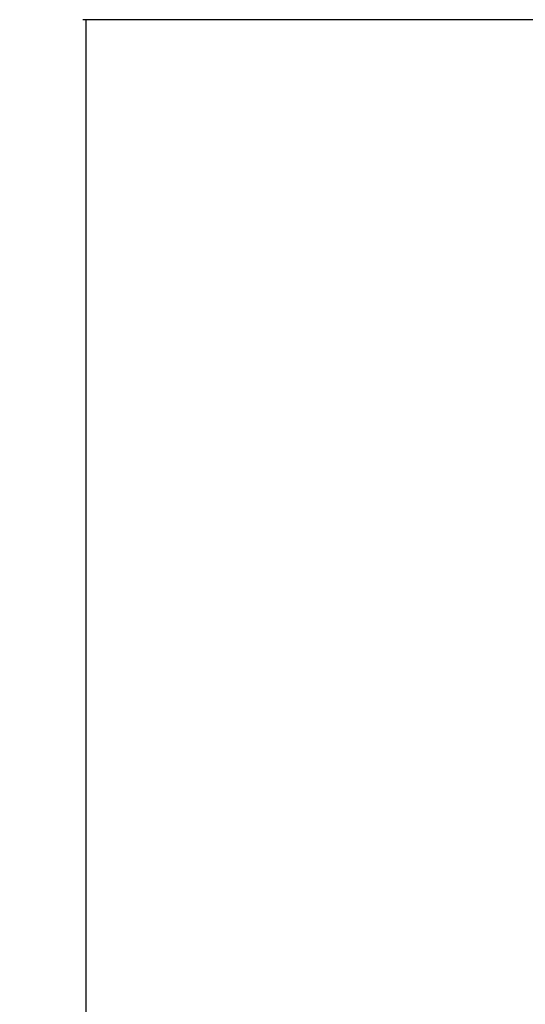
# Paper-space layout 'In-Ground Anchor' of a CAD drawing. Header units: millimetres. Extents: x 1903 to 18395, y 314 to 15846.
# Tile 3 of 52: x 1903 to 3034, y 5120 to 7324. Entities that reach past the tile are written whole.
import ezdxf

# ---------------------------------------------------------------- set-up
doc = ezdxf.new("R2010")
doc.units = ezdxf.units.MM
doc.layers.add('COMPONENT_GEOMETRY', color=7, linetype='Continuous')
doc.styles.add('SLDTEXTSTYLE1', font='TXT', dxfattribs={"width": 0.75})
doc.dimstyles.new('SLDDIMSTYLE0', dxfattribs={"dimtxt": 100, "dimasz": 6.604, "dimexe": 0, "dimexo": 0.0625, "dimgap": 25, "dimtad": 0, "dimtih": 1, "dimtoh": 1, "dimdec": 0, "dimlfac": 0.5, "dimrnd": 1e-09, "dimzin": 12, "dimdsep": 46, "dimtxsty": 'SLDTEXTSTYLE1', "dimsah": 1, "dimcen": 0.09, "dimadec": 0, "dimazin": 3, "dimtfac": 1, "dimtdec": 0, "dimtofl": 0, "dimtmove": 0, "dimatfit": 3, "dimfxl": 1, "dimfrac": 2, "dimtolj": 1, "dimtzin": 12, "dimarcsym": 0})

# ---------------------------------------------------------------- blocks, each defined once
blk = doc.blocks.new('_D_11')
at = {"layer": 'COMPONENT_GEOMETRY', "color": 7, "ltscale": 2}
for p, q in [((3268.4, 7323.7), (2044.1, 7323.7)), ((2050.4, 7323.7), (2050.4, 4495.4)), ((2050.4, 1508.3), (2050.4, 4336.6)), ((2935.8, 1508.3), (2044.1, 1508.3))]:
    blk.add_line(p, q, dxfattribs=at)
for points in [[(2050.4, 7323.7), (2049.4, 7317.1), (2051.4, 7317.1)], [(2050.4, 1508.3), (2051.4, 1514.9), (2049.4, 1514.9)]]:
    blk.add_solid(points, dxfattribs=at)
at = {"layer": 'COMPONENT_GEOMETRY', "color": 7, "ltscale": 2, "insert": (1902.6, 4465.5), "char_height": 100, "attachment_point": 1, "style": 'SLDTEXTSTYLE1'}
blk.add_mtext('2908', dxfattribs=at)

psp = doc.layouts.new('In-Ground Anchor')

# ---------------------------------------------------------------- dimensions: what is measured, and where the dimension line sits
at = {"layer": 'COMPONENT_GEOMETRY', "color": 7, "ltscale": 2}
dim = psp.add_linear_dim(base=(2050.41, 1508.27), p1=(3270.9, 7323.73), p2=(2938.37, 1508.27), angle=90, dimstyle='SLDDIMSTYLE0', dxfattribs=at)
dim.commit()
dim.dimension.update_dxf_attribs({"geometry": '_D_11', "text_midpoint": (2050.41, 4416), "dimtype": 160})

doc.saveas('drawing.dxf')
